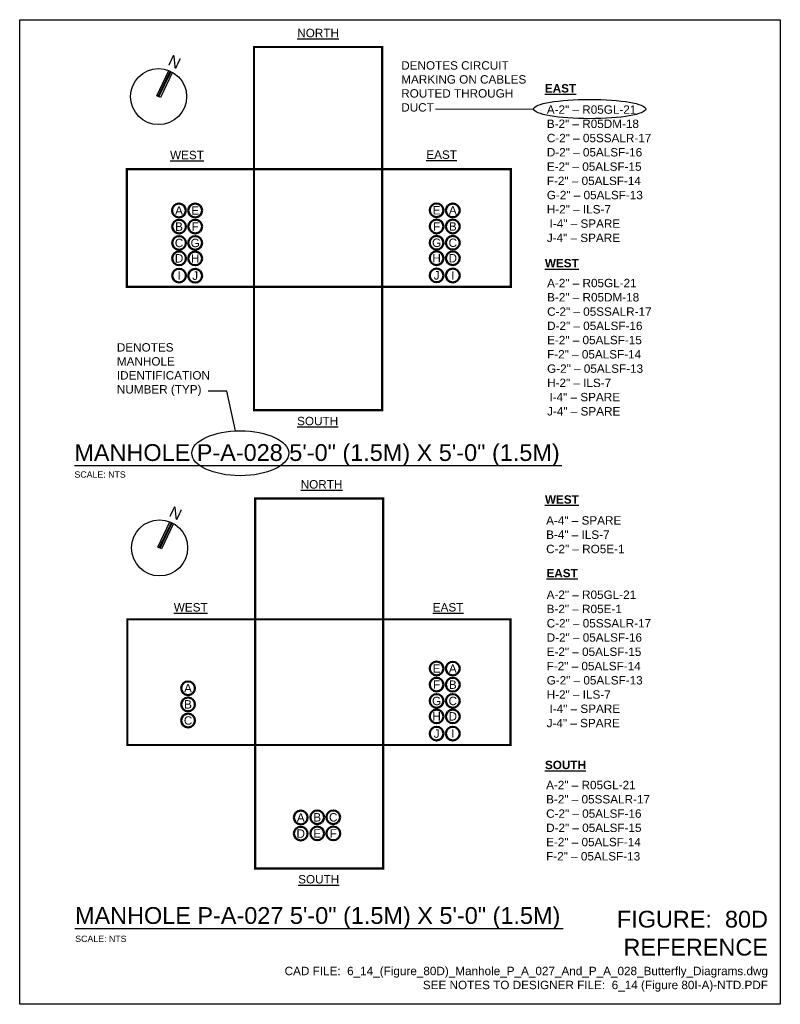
# Model space of a CAD drawing. Header units: inches. Extents: x 0 to 8.5, y 0 to 11.
import ezdxf
from ezdxf import colors
from ezdxf.entities.mleader import LeaderData, LeaderLine
from ezdxf.enums import TextEntityAlignment as Align
from ezdxf.math import Vec2, Vec3

# ---------------------------------------------------------------- set-up
doc = ezdxf.new("R2010")
doc.units = ezdxf.units.IN
doc.header["$MEASUREMENT"] = 0
doc.layers.get('0').update_dxf_attribs({"lineweight": 35})
for name, color, linetype in [('E-ANNO-TEXT', 7, 'Continuous'), ('G-ANNO-SYMB', 6, 'Continuous'), ('G-ANNO-TEXT', 7, 'Continuous'), ('G-ANNO-TTLB', 7, 'Continuous')]:
    doc.layers.add(name, color=color, linetype=linetype)
for name, color, linetype, lineweight in [('E-POWR-CNDT', 83, 'Continuous', 50), ('E-POWR-JBOX', 83, 'Continuous', 50), ('G-ANNO-RDME', 5, 'Continuous', 18)]:
    doc.layers.add(name, color=color, linetype=linetype, lineweight=lineweight)
doc.styles.add('00-E-TITLE-1_1', font='arial.ttf', dxfattribs={"height": 0.1875})
doc.styles.add('01-E-BLDG-1_1', font='arial.ttf', dxfattribs={"height": 0.09375})
doc.styles.add('ARIAL', font='arial.ttf')
doc.dimstyles.new('01-E-BLDG-1_1', dxfattribs={"dimtxt": 0.09375, "dimasz": 0.125, "dimexe": 0.0625, "dimexo": 0.0625, "dimgap": 0.0625, "dimtad": 1, "dimdec": 4, "dimzin": 3, "dimdsep": 46, "dimlunit": 4, "dimtxsty": '01-E-BLDG-1_1', "dimcen": 0.0625, "dimclrd": 1, "dimclre": 1, "dimclrt": 256, "dimazin": 0, "dimtfac": 1, "dimtdec": 4, "dimtmove": 1, "dimatfit": 3, "dimfxl": 1, "dimfrac": 2, "dimtolj": 1, "dimtzin": 3, "dimlwd": 0, "dimlwe": 0, "dimarcsym": 0})

# ---------------------------------------------------------------- blocks, each defined once
blk = doc.blocks.new('_None')
blk = doc.blocks.new('NORIND')
at = {"color": 0, "linetype": 'Continuous'}
for p, q in [((-0.022, 0), (-0.022, 0.312)), ((-0.005, 0), (-0.005, 0.313)), ((0.005, 0), (0.005, 0.313)), ((0.022, 0.312), (0.022, 0)), ((0.022, 0), (-0.022, 0))]:
    blk.add_line(p, q, dxfattribs=at)
blk.add_circle((0, 0), 0.313, dxfattribs=at)
at = {"color": 0, "linetype": 'Continuous', "style": 'ARIAL'}
blk.add_text('N', height=0.125, dxfattribs=at).set_placement((-0.007, 0.427), align=Align.MIDDLE_CENTER)

msp = doc.modelspace()

# ---------------------------------------------------------------- linework, layer by layer
at = {"layer": 'E-POWR-CNDT'}
for centre in [(1.78, 8.868), (1.961, 8.868), (4.659, 8.871), (4.84, 8.87), (1.781, 8.688), (1.961, 8.688), (4.659, 8.69), (4.84, 8.69), (1.781, 8.506), (1.961, 8.506), (4.659, 8.508), (4.84, 8.508), (1.781, 8.334), (1.961, 8.333), (4.659, 8.336), (4.84, 8.335), (1.781, 8.141), (1.961, 8.14), (4.659, 8.143), (4.84, 8.142), (4.659, 3.752), (4.84, 3.751), (4.659, 3.572), (4.84, 3.571), (1.881, 3.531), (1.881, 3.351), (4.659, 3.389), (4.84, 3.389), (1.882, 3.171), (4.659, 3.217), (4.84, 3.217), (4.659, 3.024), (4.84, 3.024), (3.141, 2.087), (3.325, 2.089), (3.504, 2.089), (3.141, 1.907), (3.326, 1.909), (3.505, 1.909)]:
    msp.add_circle(centre, 0.0769, dxfattribs=at)
at = {"layer": 'E-POWR-JBOX', "const_width": 0.025}
for points in [[(2.618, 10.695), (4.051, 10.695), (4.051, 6.637), (2.618, 6.637)], [(1.197, 9.331), (5.488, 9.331), (5.488, 8.016), (1.197, 8.016)], [(2.631, 5.652), (4.061, 5.652), (4.061, 1.518), (2.631, 1.518)], [(1.203, 4.301), (5.485, 4.301), (5.485, 2.897), (1.203, 2.897)]]:
    msp.add_lwpolyline(points, close=True, dxfattribs=at)
at = {"layer": 'G-ANNO-TEXT', "linetype": 'Continuous', "lineweight": 30}
for p, q in [((0.612, 6.018), (6.058, 6.018)), ((0.618, 0.846), (6.073, 0.846))]:
    msp.add_line(p, q, dxfattribs=at)
at = {"layer": 'G-ANNO-TEXT', "color": 1}
for centre, major_axis, ratio in [((6.37, 10.002), (-0.626, 0), 0.172303), ((2.465, 6.156), (-0.542, 0), 0.462043)]:
    msp.add_ellipse(centre, major_axis=major_axis, ratio=ratio, dxfattribs=at)
at = {"layer": 'G-ANNO-TTLB'}
msp.add_lwpolyline([(0, 11), (8.5, 11), (8.5, 0), (0, 0)], close=True, dxfattribs=at)

# ---------------------------------------------------------------- block references
at = {"layer": 'G-ANNO-SYMB', "rotation": 334.3275080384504}
for p in [(1.552, 10.141), (1.564, 5.099)]:
    msp.add_blockref('NORIND', p, dxfattribs=at)

# ---------------------------------------------------------------- texts
at = {"layer": 'E-ANNO-TEXT', "lineweight": 0, "style": '01-E-BLDG-1_1'}
for s, p in [('A-2" – R05GL-21', (5.891, 9.949)), ('B-2" – R05DM-18', (5.891, 9.79)), ('C-2" – 05SSALR-17', (5.891, 9.631)), ('D-2" – 05ALSF-16', (5.891, 9.472)), ('E-2" – 05ALSF-15', (5.891, 9.312)), ('F-2" – 05ALSF-14', (5.891, 9.153)), ('G-2" – 05ALSF-13', (5.891, 8.994)), ('H-2" – ILS-7', (5.891, 8.835)), ('I-4" – SPARE', (5.922, 8.675)), ('J-4" – SPARE ', (5.891, 8.516)), ('A-2" – R05GL-21', (5.894, 8.011)), ('B-2" – R05DM-18', (5.894, 7.852)), ('C-2" – 05SSALR-17', (5.894, 7.692)), ('D-2" – 05ALSF-16', (5.894, 7.533)), ('E-2" – 05ALSF-15', (5.894, 7.374)), ('F-2" – 05ALSF-14', (5.894, 7.215)), ('G-2" – 05ALSF-13', (5.894, 7.055)), ('H-2" – ILS-7', (5.894, 6.896)), ('I-4" – SPARE', (5.92, 6.737)), ('J-4" – SPARE ', (5.894, 6.578)), ('A-4" – SPARE', (5.883, 5.359)), ('B-4" – ILS-7', (5.883, 5.2)), ('C-2" – RO5E-1', (5.883, 5.04)), ('A-2" – R05GL-21', (5.889, 4.529)), ('B-2" – R05E-1', (5.889, 4.37)), ('C-2" – 05SSALR-17', (5.889, 4.21)), ('D-2" – 05ALSF-16', (5.889, 4.051)), ('E-2" – 05ALSF-15', (5.889, 3.892)), ('F-2" – 05ALSF-14', (5.889, 3.732)), ('G-2" – 05ALSF-13', (5.889, 3.573)), ('H-2" – ILS-7', (5.889, 3.414)), ('I-4" – SPARE', (5.921, 3.255)), ('J-4" – SPARE ', (5.889, 3.095)), ('A-2" – R05GL-21', (5.883, 2.403)), ('B-2" – 05SSALR-17', (5.883, 2.244)), ('C-2" – 05ALSF-16', (5.883, 2.084)), ('D-2" – 05ALSF-15', (5.883, 1.925)), ('E-2" – 05ALSF-14', (5.883, 1.766)), ('F-2" – 05ALSF-13', (5.883, 1.607))]:
    msp.add_text(s, height=0.09375, dxfattribs=at).set_placement(p)
for s, p in [('A', (1.78, 8.868)), ('E', (1.961, 8.868)), ('E', (4.659, 8.871)), ('A', (4.84, 8.87)), ('B', (1.781, 8.688)), ('F', (1.961, 8.688)), ('F', (4.659, 8.69)), ('B', (4.84, 8.69)), ('C', (1.781, 8.506)), ('G', (1.961, 8.506)), ('G', (4.659, 8.508)), ('C', (4.84, 8.508)), ('D', (1.781, 8.334)), ('H', (1.961, 8.333)), ('H', (4.659, 8.336)), ('D', (4.84, 8.335)), ('I', (1.781, 8.141)), ('J', (1.961, 8.14)), ('J', (4.659, 8.143)), ('I', (4.84, 8.142)), ('E', (4.659, 3.752)), ('A', (4.84, 3.751)), ('F', (4.659, 3.572)), ('B', (4.84, 3.571)), ('A', (1.881, 3.531)), ('G', (4.659, 3.389)), ('C', (4.84, 3.389)), ('B', (1.881, 3.351)), ('C', (1.882, 3.171)), ('H', (4.659, 3.217)), ('D', (4.84, 3.217)), ('J', (4.659, 3.024)), ('I', (4.84, 3.024)), ('A', (3.141, 2.087)), ('B', (3.325, 2.089)), ('C', (3.504, 2.089)), ('D', (3.141, 1.907)), ('E', (3.326, 1.909)), ('F', (3.505, 1.909))]:
    msp.add_text(s, height=0.0938, dxfattribs=at).set_placement(p, align=Align.MIDDLE)
at = {"layer": 'E-ANNO-TEXT', "char_height": 0.09375, "width": 0.74851, "attachment_point": 1, "style": '01-E-BLDG-1_1'}
for s, insert in [('{\\fArial|b1|i0|c0|p34;\\LEAST}', (5.869, 10.28)), ('{\\fArial|b1|i0|c0|p34;\\LWEST}', (5.869, 8.327)), ('{\\fArial|b1|i0|c0|p34;\\LWEST}', (5.87, 5.687)), ('{\\fArial|b1|i0|c0|p34;\\LEAST}', (5.887, 4.864)), ('{\\fArial|b1|i0|c0|p34;\\LSOUTH}', (5.87, 2.721))]:
    msp.add_mtext(s, dxfattribs=dict(at, insert=insert))
at = {"layer": 'G-ANNO-RDME', "attachment_point": 9}
for s, insert, char_height, width, style in [('FIGURE:  80D REFERENCE', (8.362, 0.542), 0.1875, 1.94434, '00-E-TITLE-1_1'), ('CAD FILE:  6_14_(Figure_80D)_Manhole_P_A_027_And_P_A_028_Butterfly_Diagrams.dwg\\PSEE NOTES TO DESIGNER FILE:  6_14 (Figure 80I-A)-NTD.PDF', (8.362, 0.141), 0.09375, 7.14439, '01-E-BLDG-1_1')]:
    msp.add_mtext(s, dxfattribs=dict(at, insert=insert, char_height=char_height, width=width, style=style))
at = {"layer": 'G-ANNO-TEXT', "style": 'ARIAL'}
for s, p in [('MANHOLE P-A-028 5\'-0" (1.5M) X 5\'-0" (1.5M)', (0.611, 6.014)), ('MANHOLE P-A-027 5\'-0" (1.5M) X 5\'-0" (1.5M)', (0.618, 0.842))]:
    msp.add_text(s, height=0.1875, dxfattribs=at).set_placement(p, align=Align.BOTTOM_LEFT)
at = {"layer": 'G-ANNO-TEXT'}
for style, p in [('01-E-BLDG-1_1', (0.612, 5.954)), ('ARIAL', (0.621, 0.767))]:
    msp.add_text('SCALE: NTS', height=0.0703, dxfattribs=dict(at, style=style)).set_placement(p, align=Align.TOP_LEFT)
at = {"layer": 'G-ANNO-TEXT', "char_height": 0.0938, "width": 0.74851, "attachment_point": 1, "style": '01-E-BLDG-1_1'}
for s, insert in [('{\\LNORTH}', (3.102, 10.898)), ('{\\LWEST}', (1.68, 9.535)), ('{\\LEAST}', (4.544, 9.539)), ('{\\LNORTH}', (3.14, 5.856)), ('{\\LWEST}', (1.722, 4.482)), ('{\\LEAST}', (4.616, 4.482))]:
    msp.add_mtext(s, dxfattribs=dict(at, insert=insert))
at = {"layer": 'G-ANNO-TEXT', "char_height": 0.0938, "attachment_point": 1, "style": '01-E-BLDG-1_1'}
for insert in [(3.1, 6.563), (3.112, 1.444)]:
    msp.add_mtext('{\\LSOUTH}', dxfattribs=dict(at, insert=insert))

# ---------------------------------------------------------------- leaders
at = {"layer": 'G-ANNO-TEXT'}
msp.add_leader([(5.743, 10.002), (4.727, 10.002), (4.645, 10.002)], dimstyle='01-E-BLDG-1_1', override={"dimldrblk": 'None'}, dxfattribs=at)
ml = msp.add_multileader_mtext('Standard', dxfattribs=at)
ml.set_content('DENOTES CIRCUIT \\PMARKING ON CABLES \\PROUTED THROUGH DUCT', color=256, style='01-E-BLDG-1_1')
ml.set_leader_properties()
ml.build(insert=Vec2(0, 0))
ml.multileader.update_dxf_attribs({"dogleg_length": 0.36, "arrow_head_size": 0.18})
ctx = ml.context
ctx.base_point, ctx.char_height, ctx.arrow_head_size, ctx.landing_gap_size, ctx.plane_origin = Vec3(4.174, 10.488), 0.09375, 0.18, 0.09, Vec3(5.662, 10.292)
notes = []
notes.append((ctx, [(0, (0, 0, 0), (0, 0), (1, 0), 1, [])]))
ctx.mtext.insert, ctx.mtext.width, ctx.mtext.flow_direction = Vec3(4.264, 10.536), 1.42997, 5
ml = msp.add_multileader_mtext('Standard', dxfattribs=at)
ml.set_content('DENOTES MANHOLE IDENTIFICATION NUMBER (TYP)', color=256, style='01-E-BLDG-1_1')
ml.set_leader_properties(color=1)
ml.set_arrow_properties(name='NONE')
ml.build(insert=Vec2(0, 0))
ml.multileader.update_dxf_attribs({"text_right_attachment_type": 3, "dogleg_length": 0.36, "arrow_head_size": 0.18})
ctx = ml.context
ctx.base_point, ctx.char_height, ctx.arrow_head_size, ctx.landing_gap_size, ctx.plane_origin = Vec3(1.085, 7.325), 0.09375, 0.18, 0.001, Vec3(-0.684, 7.232)
ctx.right_attachment = 3
notes.append((ctx, [(1, (1, 1, 0), (2.315, 6.85), (-1, 0), 0.21, [(0, [(2.411, 6.405)], 0, [])])]))
ctx.mtext.insert, ctx.mtext.width, ctx.mtext.defined_height = Vec3(1.086, 7.386), 1.24292, 0.42
for ctx, leaders in notes:
    for number, flags, end, landing, length, lines in leaders:
        leader = LeaderData()
        leader.index, (leader.has_last_leader_line, leader.has_dogleg_vector, leader.attachment_direction) = number, flags
        leader.last_leader_point, leader.dogleg_vector, leader.dogleg_length = Vec3(end), Vec3(landing), length
        for number, points, colour, breaks in lines:
            line = LeaderLine()
            line.index, line.vertices, line.color, line.breaks = number, Vec3.list(points), colors.encode_raw_color(colour), breaks
            leader.lines.append(line)
        ctx.leaders.append(leader)

doc.saveas('drawing.dxf')
